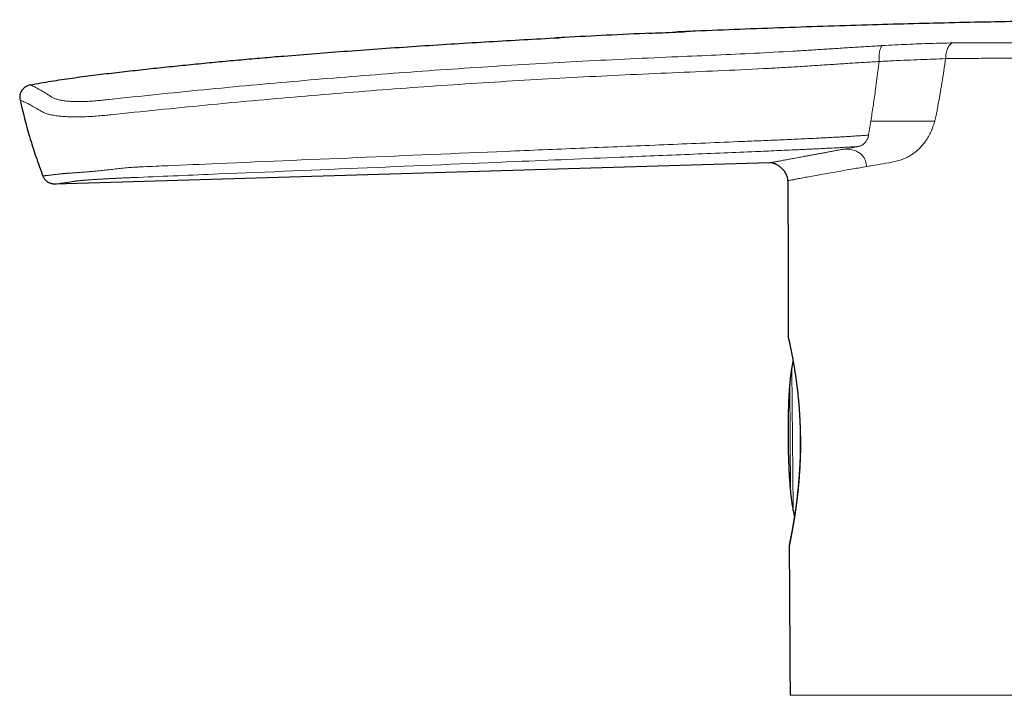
# Model space of a CAD drawing. Header units: millimetres. Extents: x 8 to 674, y 12 to 492.
# Tile 4 of 24: x 147 to 201, y 455 to 492. Entities that reach past the tile are written whole.
import ezdxf

# ---------------------------------------------------------------- set-up
doc = ezdxf.new("R2010")
doc.units = ezdxf.units.MM

msp = doc.modelspace()

# ---------------------------------------------------------------- linework, layer by layer
at = {"color": 252, "linetype": 'Continuous', "lineweight": 0}
for p, q in [((193.266, 486.568), (193.145, 485.805)), ((192.589, 485.183), (191.835, 485.046)), ((188.956, 473.032), (189.022, 465.473)), ((188.893, 466.344), (188.843, 472.159)), ((188.863, 455.263), (213.74, 455.263))]:
    msp.add_line(p, q, dxfattribs=at)
at = {"color": 7, "linetype": 'Continuous', "lineweight": 30}
msp.add_line((187.744, 484.292), (148.803, 483.13), dxfattribs=at)
for centre, radius, start, end in [((5188.74, 490.408), 5000, 180.081201, 180.178827), ((189.064, 474.804), 0.3, 180.1796, 192.8654), ((189.113, 463.407), 0.3, 168.3551, 180.3041), ((5188.74, 490.408), 5000, 180.309429, 180.402735)]:
    msp.add_arc(centre, radius, start, end, dxfattribs=at)
for points, knots in [([(217.08, 492.066), (216.978, 492.068), (216.331, 492.076), (215.138, 492.086), (213.425, 492.096), (211.634, 492.099), (209.766, 492.095), (207.894, 492.085), (206.019, 492.068), (204.142, 492.046), (202.15, 492.016), (200.042, 491.978), (197.819, 491.931), (195.593, 491.877), (193.304, 491.813), (190.952, 491.741), (188.537, 491.659), (186.119, 491.568), (184.151, 491.489), (182.989, 491.438), (182.634, 491.422)], [0, 0, 0, 0, 0.008829, 0.056317, 0.10388, 0.158019, 0.21225, 0.266571, 0.32098, 0.375474, 0.430051, 0.494476, 0.559009, 0.623645, 0.688381, 0.758396, 0.828518, 0.898741, 0.969062, 1, 1, 1, 1]), ([(181.276, 491.362), (180.467, 491.324), (178.895, 491.25), (177.131, 491.162), (176.175, 491.11), (175.983, 491.099)], [0, 0, 0, 0, 0.458406, 0.891108, 1, 1, 1, 1]), ([(181.155, 491.356), (181.647, 491.379), (182.325, 491.41), (183.003, 491.439), (183.189, 491.446)], [0, 0, 0, 0, 0.726105, 1, 1, 1, 1]), ([(147.44, 488.542), (147.629, 488.578), (148.008, 488.649), (148.578, 488.745), (149.149, 488.834), (149.721, 488.917), (150.294, 488.995), (151.058, 489.093), (152.014, 489.207), (153.162, 489.337), (154.313, 489.462), (155.467, 489.584), (156.624, 489.7), (157.782, 489.812), (158.941, 489.918), (160.1, 490.021), (161.453, 490.135), (163, 490.259), (164.785, 490.394), (166.613, 490.525), (168.486, 490.653), (170.359, 490.774), (172.232, 490.889), (174.106, 490.997), (175.476, 491.074), (176.221, 491.112), (176.341, 491.118)], [0, 0, 0, 0, 0.019909, 0.03982, 0.059733, 0.079648, 0.099563, 0.119475, 0.159266, 0.199057, 0.238849, 0.278914, 0.318979, 0.359043, 0.399136, 0.439229, 0.479322, 0.539468, 0.599614, 0.664268, 0.728922, 0.793576, 0.858237, 0.922899, 0.98756, 1, 1, 1, 1]), ([(147.44, 488.542), (147.353, 488.516), (147.221, 488.475), (147.074, 488.357), (146.98, 488.245), (146.912, 488.116), (146.859, 487.938), (146.873, 487.802), (146.883, 487.714)], [0, 0, 0, 0, 0.241424, 0.371262, 0.503442, 0.635043, 0.76329, 1, 1, 1, 1]), ([(146.883, 487.714), (147.045, 487.047), (147.296, 486.013), (147.735, 484.639), (147.998, 483.932), (148.129, 483.578)], [0, 0, 0, 0, 0.476504, 0.738251, 1, 1, 1, 1]), ([(188.745, 483.322), (188.74, 483.381), (188.729, 483.503), (188.657, 483.677), (188.554, 483.841), (188.422, 483.99), (188.269, 484.117), (188.101, 484.215), (187.925, 484.282), (187.803, 484.289), (187.744, 484.292)], [0, 0, 0, 0, 0.116931, 0.239875, 0.368345, 0.499979, 0.631618, 0.7601, 0.883061, 1, 1, 1, 1]), ([(188.772, 474.737), (188.772, 474.737), (188.772, 474.737), (188.772, 474.735), (188.773, 474.732), (188.774, 474.726), (188.776, 474.718), (188.779, 474.707), (188.782, 474.694), (188.785, 474.679), (188.789, 474.661), (188.793, 474.642), (188.798, 474.62), (188.804, 474.595), (188.81, 474.569), (188.816, 474.54), (188.823, 474.508), (188.83, 474.475), (188.838, 474.439), (188.846, 474.401), (188.855, 474.361), (188.864, 474.318), (188.873, 474.274), (188.883, 474.228), (188.893, 474.179), (188.904, 474.128), (188.914, 474.075), (188.926, 474.02), (188.937, 473.963), (188.949, 473.904), (188.96, 473.843), (188.973, 473.78), (188.985, 473.714), (188.998, 473.647), (189.01, 473.577), (189.023, 473.506), (189.036, 473.433), (189.049, 473.358), (189.063, 473.282), (189.076, 473.204), (189.089, 473.125), (189.102, 473.044), (189.115, 472.961), (189.129, 472.876), (189.142, 472.79), (189.155, 472.702), (189.168, 472.613), (189.181, 472.522), (189.193, 472.43), (189.206, 472.337), (189.218, 472.242), (189.231, 472.146), (189.243, 472.049), (189.254, 471.95), (189.266, 471.851), (189.277, 471.751), (189.287, 471.65), (189.298, 471.548), (189.308, 471.445), (189.318, 471.341), (189.327, 471.237), (189.336, 471.131), (189.344, 471.024), (189.353, 470.917), (189.36, 470.809), (189.368, 470.7), (189.374, 470.591), (189.381, 470.481), (189.387, 470.371), (189.392, 470.261), (189.397, 470.151), (189.401, 470.04), (189.405, 469.929), (189.408, 469.818), (189.411, 469.706), (189.414, 469.595), (189.415, 469.494), (189.416, 469.431), (189.416, 469.405)], [0, 0, 0, 0, 0.007007, 0.015494, 0.027768, 0.040587, 0.054576, 0.068113, 0.081503, 0.094832, 0.108136, 0.121433, 0.134736, 0.148056, 0.161402, 0.174785, 0.188214, 0.201812, 0.215238, 0.22871, 0.242194, 0.255641, 0.26902, 0.282383, 0.295852, 0.309313, 0.322775, 0.336247, 0.34974, 0.363184, 0.376611, 0.3901, 0.403637, 0.417208, 0.430799, 0.444394, 0.457974, 0.471524, 0.485029, 0.498474, 0.511855, 0.525263, 0.538778, 0.552279, 0.565765, 0.579241, 0.592706, 0.606164, 0.619616, 0.633065, 0.646512, 0.65996, 0.673384, 0.686815, 0.700195, 0.713533, 0.726836, 0.740114, 0.753375, 0.766629, 0.779883, 0.793144, 0.806421, 0.819721, 0.833064, 0.846264, 0.859494, 0.872746, 0.885975, 0.899137, 0.912209, 0.925324, 0.938449, 0.951565, 0.964682, 0.977807, 0.990948, 1, 1, 1, 1]), ([(189.026, 473.49), (189.022, 473.473), (189.008, 473.417), (188.986, 473.317), (188.961, 473.188), (188.937, 473.044), (188.912, 472.886), (188.889, 472.711), (188.868, 472.526), (188.849, 472.331), (188.831, 472.128), (188.815, 471.917), (188.802, 471.697), (188.789, 471.468), (188.779, 471.227), (188.77, 470.975), (188.762, 470.712), (188.756, 470.439), (188.752, 470.156), (188.75, 469.863), (188.748, 469.56), (188.749, 469.355), (188.749, 469.251)], [0, 0, 0, 0, 0.011986, 0.041174, 0.072037, 0.104591, 0.143795, 0.18523, 0.22891, 0.274845, 0.323046, 0.372597, 0.424346, 0.478298, 0.534456, 0.594039, 0.655927, 0.720121, 0.786624, 0.855438, 0.926563, 1, 1, 1, 1]), ([(188.749, 469.251), (188.751, 469.147), (188.754, 468.942), (188.76, 468.64), (188.768, 468.348), (188.777, 468.065), (188.788, 467.794), (188.799, 467.534), (188.813, 467.286), (188.827, 467.047), (188.844, 466.816), (188.861, 466.593), (188.881, 466.378), (188.902, 466.174), (188.925, 465.979), (188.95, 465.794), (188.976, 465.619), (189.003, 465.46), (189.03, 465.315), (189.058, 465.185), (189.081, 465.085), (189.096, 465.03), (189.1, 465.015)], [0, 0, 0, 0, 0.073258, 0.144214, 0.212869, 0.279225, 0.343282, 0.403961, 0.462427, 0.518684, 0.572734, 0.625617, 0.676212, 0.724525, 0.770565, 0.814339, 0.85586, 0.89514, 0.92826, 0.959628, 0.989261, 1, 1, 1, 1]), ([(189.424, 469.408), (189.424, 469.378), (189.426, 469.293), (189.427, 469.152), (189.427, 468.995), (189.426, 468.847), (189.425, 468.708), (189.423, 468.569), (189.42, 468.429), (189.416, 468.29), (189.411, 468.15), (189.406, 468.011), (189.399, 467.863), (189.391, 467.706), (189.382, 467.54), (189.372, 467.375), (189.361, 467.22), (189.35, 467.075), (189.339, 466.94), (189.327, 466.807), (189.313, 466.647), (189.295, 466.463), (189.273, 466.256), (189.25, 466.054), (189.225, 465.854), (189.2, 465.659), (189.175, 465.468), (189.148, 465.282), (189.126, 465.133), (189.108, 465.016), (189.094, 464.93), (189.081, 464.846), (189.068, 464.764), (189.054, 464.683), (189.041, 464.604), (189.028, 464.527), (189.011, 464.43), (188.99, 464.314), (188.971, 464.206), (188.955, 464.124), (188.944, 464.065), (188.933, 464.007), (188.923, 463.952), (188.913, 463.899), (188.903, 463.849), (188.893, 463.801), (188.884, 463.755), (188.876, 463.712), (188.868, 463.672), (188.86, 463.634), (188.852, 463.594), (188.844, 463.554), (188.836, 463.515), (188.829, 463.482), (188.823, 463.454), (188.818, 463.432), (188.815, 463.417), (188.813, 463.407), (188.813, 463.406), (188.813, 463.406)], [0, 0, 0, 0, 0.009836, 0.027858, 0.045897, 0.061035, 0.076173, 0.091351, 0.106529, 0.121916, 0.137303, 0.152729, 0.168156, 0.186794, 0.205449, 0.224311, 0.24319, 0.25903, 0.274869, 0.29075, 0.306631, 0.332359, 0.358128, 0.38409, 0.410093, 0.436597, 0.463146, 0.489908, 0.516717, 0.530292, 0.543868, 0.557469, 0.571069, 0.584782, 0.598495, 0.612234, 0.625973, 0.652477, 0.67903, 0.692424, 0.705818, 0.719238, 0.732658, 0.746268, 0.759878, 0.773516, 0.787155, 0.80092, 0.814686, 0.828482, 0.842277, 0.8618, 0.881344, 0.901012, 0.920679, 0.940439, 0.960198, 0.980087, 1, 1, 1, 1]), ([(189.416, 469.405), (189.416, 469.39), (189.417, 469.338), (189.418, 469.249), (189.419, 469.136), (189.419, 469.025), (189.419, 468.913), (189.418, 468.801), (189.417, 468.689), (189.415, 468.576), (189.413, 468.463), (189.41, 468.351), (189.407, 468.238), (189.403, 468.126), (189.398, 468.013), (189.393, 467.901), (189.388, 467.789), (189.382, 467.676), (189.376, 467.565), (189.369, 467.454), (189.362, 467.344), (189.354, 467.234), (189.346, 467.126), (189.338, 467.019), (189.329, 466.912), (189.319, 466.806), (189.31, 466.7), (189.3, 466.596), (189.29, 466.492), (189.279, 466.389), (189.268, 466.287), (189.257, 466.186), (189.246, 466.087), (189.234, 465.988), (189.222, 465.89), (189.21, 465.793), (189.198, 465.698), (189.186, 465.605), (189.173, 465.514), (189.161, 465.424), (189.148, 465.336), (189.136, 465.25), (189.123, 465.165), (189.111, 465.082), (189.098, 465.001), (189.086, 464.921), (189.073, 464.843), (189.061, 464.767), (189.049, 464.693), (189.036, 464.621), (189.024, 464.551), (189.013, 464.482), (189.001, 464.416), (188.99, 464.351), (188.978, 464.289), (188.968, 464.229), (188.957, 464.171), (188.947, 464.116), (188.937, 464.063), (188.927, 464.012), (188.918, 463.963), (188.909, 463.917), (188.901, 463.873), (188.892, 463.831), (188.885, 463.791), (188.877, 463.754), (188.87, 463.718), (188.863, 463.685), (188.857, 463.655), (188.851, 463.626), (188.846, 463.6), (188.841, 463.576), (188.837, 463.555), (188.833, 463.536), (188.83, 463.519), (188.827, 463.505), (188.824, 463.493), (188.822, 463.483), (188.821, 463.476), (188.82, 463.471), (188.819, 463.468), (188.819, 463.468), (188.819, 463.468)], [0, 0, 0, 0, 0.004898, 0.017256, 0.029596, 0.04188, 0.054125, 0.066489, 0.078877, 0.091298, 0.103762, 0.116278, 0.128824, 0.141359, 0.153965, 0.166632, 0.179347, 0.192098, 0.204872, 0.217657, 0.230436, 0.243195, 0.25592, 0.268601, 0.281303, 0.294149, 0.307001, 0.319864, 0.332744, 0.345645, 0.358572, 0.371531, 0.384525, 0.397562, 0.410644, 0.423761, 0.436823, 0.44983, 0.462799, 0.475735, 0.488647, 0.501544, 0.514432, 0.527321, 0.540217, 0.553125, 0.566056, 0.579016, 0.59183, 0.604685, 0.617566, 0.630458, 0.643344, 0.656208, 0.669034, 0.681809, 0.694519, 0.707153, 0.7197, 0.732186, 0.744731, 0.757242, 0.769728, 0.782201, 0.79467, 0.807171, 0.819596, 0.832057, 0.844526, 0.85697, 0.869364, 0.881721, 0.894029, 0.906322, 0.918612, 0.930914, 0.943252, 0.95568, 0.967801, 0.979975, 0.990879, 1, 1, 1, 1]), ([(189.417, 469.405), (189.417, 469.405), (189.416, 469.405), (189.419, 469.404), (189.421, 469.403), (189.424, 469.403), (189.424, 469.403)], [0, 0, 0, 0, 0.040595, 0.507281, 0.978193, 1, 1, 1, 1]), ([(189.424, 469.408), (189.422, 469.408), (189.418, 469.407), (189.417, 469.406), (189.417, 469.405)], [0, 0, 0, 0, 0.3304, 1, 1, 1, 1])]:
    msp.add_open_spline(points, degree=3, knots=knots, dxfattribs=at)
at = {"color": 252, "linetype": 'Continuous', "lineweight": 0}
for points, knots in [([(182.74, 490.08), (183.439, 490.109), (184.838, 490.169), (186.936, 490.264), (188.609, 490.355), (189.855, 490.431), (190.675, 490.483), (191.491, 490.536), (192.3, 490.587), (193.102, 490.638), (193.624, 490.668), (193.885, 490.683)], [0, 0, 0, 0, 0.186824, 0.373632, 0.560589, 0.634011, 0.707282, 0.780372, 0.853356, 0.926442, 1, 1, 1, 1]), ([(193.885, 490.683), (193.871, 490.671), (193.842, 490.645), (193.802, 490.577), (193.768, 490.485), (193.74, 490.37), (193.721, 490.239), (193.712, 490.098), (193.712, 489.956), (193.719, 489.864), (193.722, 489.818)], [0, 0, 0, 0, 0.118455, 0.242954, 0.37168, 0.502413, 0.632755, 0.760392, 0.883321, 1, 1, 1, 1]), ([(193.885, 490.683), (194.119, 490.696), (194.584, 490.722), (195.25, 490.755), (195.893, 490.782), (196.515, 490.804), (197.123, 490.821), (197.521, 490.827), (197.72, 490.83)], [0, 0, 0, 0, 0.168245, 0.334702, 0.500511, 0.666423, 0.83286, 1, 1, 1, 1]), ([(197.72, 490.83), (197.695, 490.819), (197.643, 490.797), (197.571, 490.732), (197.503, 490.645), (197.444, 490.534), (197.398, 490.405), (197.365, 490.265), (197.345, 490.12), (197.344, 490.022), (197.343, 489.974)], [0, 0, 0, 0, 0.112242, 0.230764, 0.354908, 0.483457, 0.614592, 0.746022, 0.875268, 1, 1, 1, 1]), ([(197.72, 490.83), (198.069, 490.832), (198.767, 490.837), (199.48, 490.836), (199.837, 490.836)], [0, 0, 0, 0, 0.499349, 1, 1, 1, 1]), ([(199.837, 490.836), (200.179, 490.836), (200.861, 490.836), (201.926, 490.836), (203.015, 490.836), (204.133, 490.834), (205.278, 490.831), (206.449, 490.825), (207.64, 490.817), (208.846, 490.807), (210.063, 490.796), (211.287, 490.784), (212.517, 490.77), (213.338, 490.761), (213.748, 490.756)], [0, 0, 0, 0, 0.08363, 0.166844, 0.249845, 0.332833, 0.416012, 0.499581, 0.583323, 0.666902, 0.750342, 0.833661, 0.916875, 1, 1, 1, 1]), ([(151.74, 487.749), (153.458, 487.93), (156.894, 488.291), (162.055, 488.763), (167.22, 489.184), (172.389, 489.543), (177.562, 489.845), (181.014, 490.001), (182.74, 490.08)], [0, 0, 0, 0, 0.1667, 0.33336, 0.499999, 0.666638, 0.833298, 1, 1, 1, 1]), ([(193.722, 489.818), (193.456, 489.803), (192.921, 489.771), (192.092, 489.719), (191.244, 489.663), (190.38, 489.606), (189.502, 489.55), (188.615, 489.495), (187.197, 489.414), (185.25, 489.322), (183.601, 489.253), (182.777, 489.219)], [0, 0, 0, 0, 0.0762293, 0.1531259, 0.2309663, 0.3098393, 0.389686, 0.4703381, 0.551516, 0.7757854, 1, 1, 1, 1]), ([(193.722, 489.818), (193.699, 489.637), (193.653, 489.274), (193.581, 488.73), (193.494, 488.098), (193.39, 487.376), (193.307, 486.838), (193.266, 486.568)], [0, 0, 0, 0, 0.166665, 0.333331, 0.499998, 0.75, 1, 1, 1, 1]), ([(193.722, 489.818), (193.981, 489.832), (194.5, 489.86), (195.249, 489.893), (195.974, 489.922), (196.677, 489.948), (197.12, 489.965), (197.343, 489.974)], [0, 0, 0, 0, 0.196359, 0.393442, 0.59241, 0.794296, 1, 1, 1, 1]), ([(197.343, 489.974), (197.277, 489.536), (197.145, 488.654), (196.992, 487.778), (196.915, 487.336)], [0, 0, 0, 0, 0.495745, 1, 1, 1, 1]), ([(197.343, 489.974), (197.681, 489.977), (198.357, 489.984), (199.076, 489.99), (199.436, 489.993)], [0, 0, 0, 0, 0.5, 1, 1, 1, 1]), ([(199.436, 489.993), (199.715, 489.996), (200.26, 490.001), (201.09, 490.007), (201.901, 490.013), (202.694, 490.017), (203.461, 490.019), (204.198, 490.021), (204.905, 490.022), (205.583, 490.021), (206.24, 490.019), (206.902, 490.016), (207.594, 490.012), (208.336, 490.007), (209.128, 490.001), (209.965, 489.994), (210.846, 489.986), (211.769, 489.977), (212.739, 489.967), (213.401, 489.959), (213.74, 489.956)], [0, 0, 0, 0, 0.0663452, 0.1300847, 0.1912185, 0.2497465, 0.3056689, 0.3580565, 0.4079307, 0.4552917, 0.5001395, 0.5442192, 0.5913018, 0.6413874, 0.694476, 0.7505676, 0.8085807, 0.8694905, 0.9332969, 1, 1, 1, 1]), ([(182.777, 489.219), (181.053, 489.141), (177.608, 488.986), (172.444, 488.688), (167.284, 488.332), (162.129, 487.913), (156.977, 487.446), (153.546, 487.093), (151.83, 486.917)], [0, 0, 0, 0, 0.1667317, 0.3333751, 0.4999859, 0.6666303, 0.8332979, 1, 1, 1, 1]), ([(147.44, 488.542), (147.444, 488.54), (147.453, 488.537), (147.525, 488.506), (147.639, 488.451), (147.8, 488.368), (148.008, 488.253), (148.257, 488.107), (148.462, 487.978), (148.564, 487.913)], [0, 0, 0, 0, 0.14314, 0.285975, 0.428619, 0.571199, 0.713852, 0.856731, 1, 1, 1, 1]), ([(148.027, 487.117), (147.922, 487.179), (147.713, 487.303), (147.459, 487.443), (147.248, 487.551), (147.085, 487.629), (146.969, 487.68), (146.896, 487.709), (146.887, 487.713), (146.883, 487.714)], [0, 0, 0, 0, 0.142885, 0.285511, 0.428043, 0.57063, 0.713407, 0.856494, 1, 1, 1, 1]), ([(148.564, 487.913), (148.604, 487.889), (148.684, 487.839), (148.841, 487.775), (149.026, 487.725), (149.224, 487.686), (149.449, 487.659), (149.69, 487.641), (149.933, 487.631), (150.201, 487.63), (150.491, 487.638), (150.796, 487.657), (151.109, 487.683), (151.424, 487.715), (151.634, 487.738), (151.74, 487.749)], [0, 0, 0, 0, 0.123479, 0.248287, 0.331268, 0.413967, 0.496967, 0.559699, 0.622411, 0.685067, 0.747936, 0.810724, 0.873491, 0.936654, 1, 1, 1, 1]), ([(151.83, 486.917), (151.719, 486.905), (151.487, 486.881), (151.125, 486.848), (150.742, 486.82), (150.352, 486.802), (149.978, 486.796), (149.637, 486.801), (149.334, 486.816), (149.04, 486.839), (148.77, 486.873), (148.536, 486.917), (148.355, 486.966), (148.217, 487.017), (148.11, 487.068), (148.054, 487.101), (148.027, 487.117)], [0, 0, 0, 0, 0.0567623, 0.1184706, 0.1842811, 0.2541095, 0.3248401, 0.393478, 0.4605464, 0.5261671, 0.6110053, 0.6933817, 0.7738197, 0.8522038, 0.9279208, 1, 1, 1, 1]), ([(196.915, 487.336), (196.901, 487.26), (196.875, 487.117), (196.835, 486.919), (196.795, 486.739), (196.765, 486.626), (196.749, 486.568)], [0, 0, 0, 0, 0.294399, 0.549988, 0.766921, 1, 1, 1, 1]), ([(193.266, 486.568), (193.428, 486.568), (193.766, 486.568), (194.279, 486.568), (194.84, 486.568), (195.45, 486.568), (196.097, 486.568), (196.527, 486.568), (196.748, 486.568)], [0, 0, 0, 0, 0.121288, 0.252625, 0.403957, 0.583713, 0.785989, 1, 1, 1, 1]), ([(194.243, 484.301), (194.353, 484.321), (194.556, 484.359), (194.842, 484.433), (195.078, 484.516), (195.276, 484.61), (195.45, 484.709), (195.617, 484.823), (195.777, 484.95), (195.947, 485.108), (196.122, 485.301), (196.353, 485.614), (196.537, 485.957), (196.674, 486.314), (196.724, 486.482), (196.749, 486.568)], [0, 0, 0, 0, 0.114678, 0.212144, 0.292674, 0.354353, 0.41438, 0.473003, 0.530491, 0.587127, 0.662541, 0.7362, 0.881465, 0.939528, 1, 1, 1, 1]), ([(148.129, 483.578), (148.13, 483.578), (148.131, 483.579), (148.144, 483.58), (148.163, 483.582), (148.191, 483.586), (148.227, 483.59), (148.271, 483.595), (148.323, 483.601), (148.383, 483.608), (148.451, 483.616), (148.527, 483.625), (148.611, 483.634), (148.702, 483.645), (148.799, 483.656), (148.902, 483.668), (149.003, 483.679), (149.1, 483.69), (149.174, 483.699), (149.234, 483.705), (149.281, 483.71), (149.33, 483.714), (149.381, 483.717), (149.429, 483.721), (149.479, 483.724), (149.534, 483.728), (149.602, 483.732), (149.686, 483.738), (149.77, 483.744), (149.854, 483.75), (149.934, 483.755), (150.018, 483.761), (150.116, 483.768), (150.231, 483.777), (150.364, 483.787), (150.493, 483.798), (150.616, 483.808), (150.73, 483.817), (150.846, 483.828), (150.979, 483.84), (151.129, 483.854), (151.299, 483.87), (151.46, 483.887), (151.609, 483.903), (151.756, 483.919), (151.915, 483.938), (152.086, 483.958), (152.26, 483.978), (152.437, 483.996), (152.615, 484.014), (152.794, 484.031), (152.974, 484.045), (153.17, 484.058), (153.38, 484.068), (153.981, 484.094), (155.411, 484.156), (159.467, 484.331), (165.774, 484.601), (172.526, 484.885), (177.927, 485.111), (181.3, 485.251), (183.999, 485.363), (185.686, 485.434), (186.867, 485.483), (187.542, 485.511), (188.048, 485.533), (188.554, 485.554), (189.06, 485.577), (189.566, 485.6), (190.032, 485.622), (190.458, 485.643), (190.819, 485.662), (191.153, 485.68), (191.462, 485.697), (191.77, 485.715), (192.077, 485.733), (192.366, 485.752), (192.638, 485.769), (192.892, 485.787), (193.06, 485.799), (193.144, 485.805)], [0, 0, 0, 0, 0.012539, 0.025079, 0.037628, 0.050178, 0.062727, 0.07527, 0.087813, 0.100414, 0.113016, 0.125617, 0.138262, 0.150907, 0.162978, 0.175052, 0.187127, 0.196189, 0.20525, 0.209292, 0.213334, 0.217374, 0.220417, 0.22346, 0.225866, 0.228272, 0.231522, 0.234774, 0.238024, 0.240498, 0.242973, 0.245391, 0.247808, 0.251085, 0.254364, 0.25764, 0.260139, 0.262639, 0.265074, 0.26751, 0.270811, 0.274114, 0.277415, 0.279934, 0.282453, 0.285492, 0.288532, 0.291628, 0.294726, 0.297826, 0.300923, 0.304063, 0.307203, 0.3111, 0.314997, 0.338381, 0.385341, 0.525575, 0.665809, 0.735864, 0.80592, 0.840947, 0.875975, 0.89349, 0.90225, 0.91101, 0.91977, 0.928529, 0.937296, 0.946063, 0.952771, 0.95948, 0.96487, 0.970262, 0.975655, 0.981046, 0.986436, 0.990957, 0.995479, 1, 1, 1, 1]), ([(193.145, 485.805), (193.142, 485.79), (193.127, 485.709), (193.079, 485.575), (192.959, 485.387), (192.791, 485.24), (192.65, 485.2), (192.589, 485.183)], [0, 0, 0, 0, 0.038459, 0.212012, 0.38598, 0.733289, 1, 1, 1, 1]), ([(192.589, 485.183), (192.526, 485.179), (192.363, 485.168), (192.098, 485.153), (191.825, 485.137), (191.584, 485.123), (191.303, 485.108), (190.958, 485.09), (190.548, 485.069), (190.173, 485.05), (189.838, 485.034), (189.543, 485.02), (189.163, 485.003), (188.688, 484.982), (188.118, 484.957), (187.547, 484.932), (186.596, 484.892), (185.203, 484.833), (183.37, 484.757), (181.476, 484.678), (178.32, 484.546), (173.094, 484.328), (165.798, 484.023), (159.667, 483.767), (155.509, 483.594), (154.005, 483.531), (153.161, 483.496), (152.978, 483.488), (152.772, 483.479), (152.598, 483.472), (152.457, 483.465), (152.352, 483.46), (152.25, 483.456), (152.149, 483.451), (152.048, 483.446), (151.948, 483.441), (151.847, 483.436), (151.749, 483.431), (151.656, 483.426), (151.567, 483.421), (151.48, 483.416), (151.375, 483.41), (151.255, 483.403), (151.136, 483.396), (151.036, 483.39), (150.951, 483.385), (150.866, 483.379), (150.783, 483.374), (150.702, 483.368), (150.623, 483.363), (150.547, 483.357), (150.474, 483.352), (150.408, 483.347), (150.35, 483.342), (150.298, 483.338), (150.253, 483.334), (150.21, 483.33), (150.162, 483.326), (150.112, 483.321), (150.063, 483.315), (150.021, 483.31), (149.984, 483.306), (149.95, 483.301), (149.912, 483.296), (149.87, 483.29), (149.81, 483.28), (149.727, 483.267), (149.627, 483.252), (149.531, 483.237), (149.445, 483.224), (149.357, 483.211), (149.265, 483.197), (149.186, 483.185), (149.128, 483.177), (149.086, 483.171), (149.047, 483.165), (149.001, 483.158), (148.952, 483.151), (148.908, 483.145), (148.875, 483.14), (148.851, 483.137), (148.832, 483.134), (148.817, 483.132), (148.805, 483.13), (148.804, 483.13), (148.803, 483.13)], [0, 0, 0, 0, 0.003425, 0.008911, 0.014398, 0.018176, 0.021954, 0.029515, 0.03674, 0.043969, 0.049605, 0.054679, 0.059753, 0.069903, 0.080063, 0.090222, 0.100382, 0.130866, 0.164571, 0.198277, 0.231982, 0.3331, 0.477357, 0.621614, 0.660485, 0.699356, 0.701939, 0.705546, 0.709153, 0.712946, 0.714846, 0.716746, 0.718571, 0.720395, 0.722228, 0.724061, 0.725962, 0.727867, 0.729595, 0.731322, 0.733058, 0.734795, 0.737649, 0.740513, 0.742415, 0.74432, 0.746367, 0.748414, 0.750476, 0.752537, 0.754746, 0.75696, 0.759011, 0.761065, 0.76281, 0.764556, 0.766309, 0.768063, 0.770811, 0.773565, 0.776095, 0.778626, 0.781164, 0.783703, 0.788328, 0.792954, 0.802208, 0.814135, 0.826062, 0.836119, 0.846176, 0.860956, 0.87574, 0.883534, 0.891329, 0.899124, 0.90692, 0.920923, 0.934928, 0.944947, 0.954966, 0.964609, 0.974253, 0.987125, 1, 1, 1, 1]), ([(191.835, 485.046), (191.752, 485.031), (191.587, 485.001), (191.349, 484.958), (191.116, 484.915), (190.892, 484.874), (190.676, 484.834), (190.468, 484.796), (190.269, 484.76), (190.077, 484.725), (189.891, 484.69), (189.711, 484.657), (189.538, 484.625), (189.373, 484.595), (189.216, 484.566), (189.066, 484.538), (188.925, 484.512), (188.791, 484.487), (188.665, 484.464), (188.548, 484.442), (188.438, 484.421), (188.336, 484.402), (188.242, 484.385), (188.157, 484.369), (188.08, 484.355), (188.011, 484.342), (187.949, 484.33), (187.894, 484.32), (187.848, 484.312), (187.81, 484.304), (187.78, 484.299), (187.759, 484.295), (187.746, 484.293), (187.744, 484.292), (187.744, 484.292)], [0, 0, 0, 0, 0.03148, 0.062948, 0.094402, 0.125839, 0.157258, 0.188096, 0.218912, 0.249705, 0.28047, 0.311829, 0.343147, 0.374421, 0.405676, 0.436927, 0.468177, 0.499434, 0.530634, 0.56185, 0.593088, 0.624354, 0.655651, 0.686426, 0.717242, 0.748097, 0.778971, 0.810493, 0.842033, 0.87359, 0.905166, 0.936759, 0.96837, 1, 1, 1, 1]), ([(191.835, 485.046), (192.017, 485.038), (192.285, 485.027), (192.596, 484.877), (192.777, 484.734), (192.902, 484.571), (193.005, 484.361), (193.022, 484.196), (193.033, 484.091)], [0, 0, 0, 0, 0.314303, 0.46141, 0.595653, 0.71309, 0.817285, 1, 1, 1, 1]), ([(193.032, 484.091), (193.225, 484.125), (193.612, 484.192), (194.032, 484.265), (194.243, 484.301)], [0, 0, 0, 0, 0.498047, 1, 1, 1, 1]), ([(193.032, 484.091), (192.783, 484.048), (192.288, 483.961), (191.628, 483.846), (191.034, 483.741), (190.511, 483.648), (190.068, 483.568), (189.701, 483.502), (189.401, 483.446), (189.158, 483.401), (188.971, 483.366), (188.841, 483.341), (188.76, 483.325), (188.75, 483.323), (188.745, 483.322)], [0, 0, 0, 0, 0.092171, 0.183363, 0.27358, 0.362829, 0.451116, 0.531944, 0.611958, 0.691163, 0.769565, 0.847168, 0.923977, 1, 1, 1, 1]), ([(188.764, 474.803), (188.764, 474.802), (188.765, 474.801), (188.766, 474.794), (188.769, 474.784), (188.772, 474.769), (188.776, 474.752), (188.78, 474.733), (188.785, 474.711), (188.793, 474.679), (188.803, 474.634), (188.817, 474.572), (188.832, 474.503), (188.848, 474.427), (188.866, 474.346), (188.885, 474.257), (188.903, 474.167), (188.922, 474.077), (188.939, 473.989), (188.958, 473.897), (188.976, 473.804), (188.993, 473.714), (189.012, 473.612), (189.034, 473.491), (189.059, 473.348), (189.084, 473.199), (189.108, 473.054), (189.131, 472.914), (189.151, 472.78), (189.171, 472.643), (189.19, 472.509), (189.208, 472.38), (189.227, 472.234), (189.249, 472.06), (189.273, 471.858), (189.295, 471.649), (189.317, 471.436), (189.333, 471.253), (189.346, 471.104), (189.355, 470.991), (189.363, 470.877), (189.371, 470.761), (189.379, 470.645), (189.386, 470.522), (189.393, 470.391), (189.4, 470.253), (189.406, 470.114), (189.411, 469.974), (189.416, 469.833), (189.419, 469.692), (189.422, 469.55), (189.423, 469.455), (189.424, 469.408)], [0, 0, 0, 0, 0.018288, 0.036577, 0.054925, 0.073273, 0.088437, 0.103602, 0.118801, 0.133999, 0.161323, 0.188696, 0.216203, 0.241155, 0.266107, 0.291207, 0.316307, 0.336586, 0.356864, 0.377221, 0.397578, 0.414655, 0.431742, 0.456959, 0.482175, 0.507542, 0.53291, 0.553408, 0.573906, 0.594486, 0.615067, 0.632333, 0.649612, 0.676534, 0.703591, 0.730696, 0.758094, 0.785544, 0.799419, 0.813294, 0.827196, 0.841099, 0.855071, 0.869051, 0.88534, 0.901629, 0.917963, 0.934297, 0.9507, 0.967102, 0.983551, 1, 1, 1, 1]), ([(188.843, 472.159), (188.843, 472.164), (188.843, 472.173), (188.844, 472.194), (188.845, 472.219), (188.847, 472.249), (188.849, 472.284), (188.852, 472.322), (188.856, 472.364), (188.86, 472.408), (188.864, 472.455), (188.869, 472.504), (188.875, 472.554), (188.88, 472.605), (188.886, 472.655), (188.892, 472.705), (188.899, 472.754), (188.905, 472.801), (188.912, 472.845), (188.918, 472.886), (188.925, 472.923), (188.931, 472.956), (188.936, 472.985), (188.941, 473.008), (188.946, 473.026), (188.949, 473.039), (188.953, 473.046), (188.955, 473.047), (188.956, 473.043), (188.956, 473.036), (188.956, 473.032)], [0, 0, 0, 0, 0.035427, 0.070967, 0.106394, 0.141817, 0.177353, 0.212776, 0.248284, 0.283905, 0.319414, 0.35513, 0.390959, 0.426677, 0.462647, 0.49873, 0.534701, 0.570884, 0.607181, 0.643364, 0.679605, 0.715963, 0.752203, 0.788259, 0.824431, 0.860485, 0.896144, 0.931918, 0.967576, 1, 1, 1, 1]), ([(189.022, 465.473), (189.022, 465.469), (189.022, 465.462), (189.021, 465.458), (189.019, 465.46), (189.015, 465.467), (189.011, 465.479), (189.007, 465.497), (189.001, 465.52), (188.995, 465.548), (188.989, 465.58), (188.982, 465.616), (188.975, 465.657), (188.968, 465.7), (188.961, 465.747), (188.953, 465.795), (188.946, 465.845), (188.939, 465.896), (188.932, 465.947), (188.926, 465.998), (188.92, 466.047), (188.915, 466.095), (188.91, 466.14), (188.906, 466.182), (188.902, 466.221), (188.899, 466.255), (188.897, 466.285), (188.895, 466.311), (188.894, 466.331), (188.894, 466.34), (188.893, 466.344)], [0, 0, 0, 0, 0.035265, 0.070644, 0.10591, 0.141164, 0.17653, 0.211786, 0.247274, 0.282873, 0.318362, 0.354271, 0.390294, 0.426204, 0.462397, 0.498706, 0.534899, 0.571132, 0.607481, 0.643713, 0.679784, 0.715971, 0.752041, 0.78786, 0.823795, 0.859613, 0.895195, 0.930891, 0.966473, 1, 1, 1, 1])]:
    msp.add_open_spline(points, degree=3, knots=knots, dxfattribs=at)
at = {"color": 7, "linetype": 'Continuous', "lineweight": 30}
msp.add_open_spline([(148.803, 483.13), (148.779, 483.13), (148.731, 483.13), (148.66, 483.139), (148.589, 483.155), (148.521, 483.179), (148.456, 483.209), (148.394, 483.246), (148.336, 483.289), (148.283, 483.337), (148.235, 483.391), (148.193, 483.45), (148.157, 483.512), (148.138, 483.556), (148.129, 483.578)], degree=3, dxfattribs=at)

doc.saveas('drawing.dxf')
